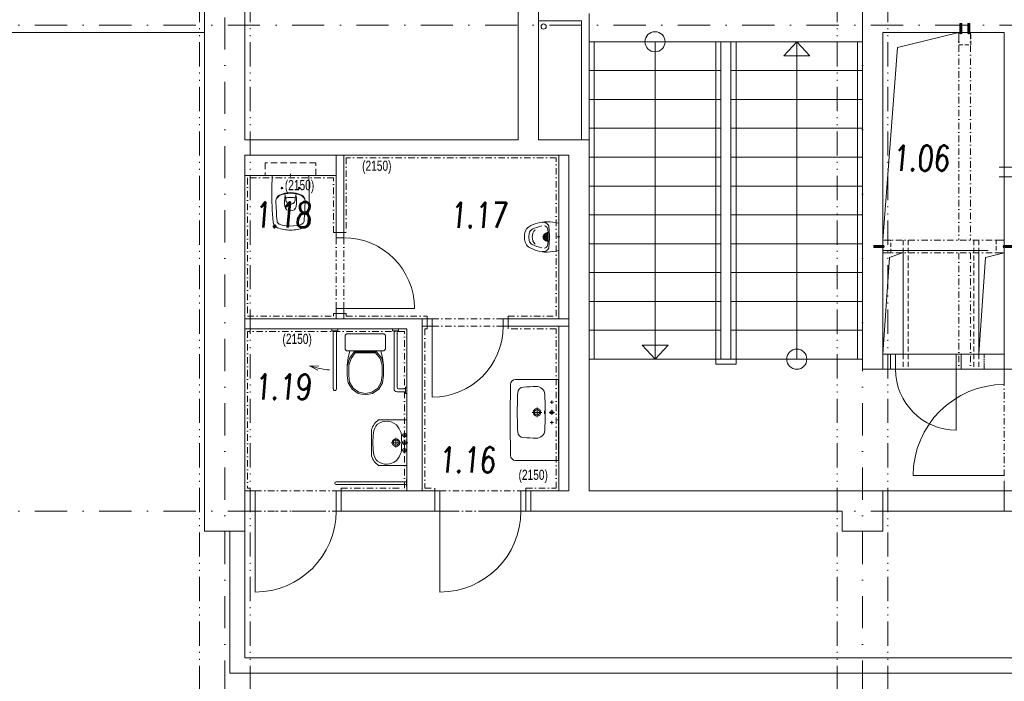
# Model space of a CAD drawing. Header units: millimetres. Extents: x 213386 to 459888, y 74252 to 208052.
# Tile 106 of 256: x 378002 to 387727, y 150851 to 157385. Entities that reach past the tile are written whole.
import ezdxf

# ---------------------------------------------------------------- set-up
doc = ezdxf.new("R2010")
doc.units = ezdxf.units.MM
for name, pattern in [('ACAD_ISO12W100', [22, 12, -3, 0.5, -3, 0.5, -3]), ('ACDINTGL', [3, 2, -1]), ('AM_DIN_F_W050', [6.25, 4.75, -1.5]), ('AM_DIN_G_W050', [13.75, 9.75, -1.5, 1, -1.5]), ('DASHED', [0.75, 0.5, -0.25]), ('ČERCHOVANÁ', [25.4, 12.7, -6.35, 0, -6.35]), ('ČÁRKOVANÁ', [19.05, 12.7, -6.35])]:
    doc.linetypes.add(name, pattern=pattern)
for name, color, linetype, lineweight in [('DVERE', 255, 'Continuous', 0), ('NAD', 255, 'ACAD_ISO12W100', 0), ('NOVA', 255, 'Continuous', 0), ('NOVÁ TENKÁ', 255, 'Continuous', 0), ('NOVÁ TLUSTÁ', 255, 'Continuous', 0), ('OBKLAD', 255, 'ČERCHOVANÁ', 0), ('OSY', 255, 'Continuous', 0), ('POPIS2', 255, 'Continuous', 0), ('TENKA', 255, 'Continuous', 0), ('TEXT_35', 255, 'Continuous', 0), ('TLUSTA', 255, 'Continuous', 0), ('ZARIZOVAKY', 255, 'Continuous', 0), ('ŽB', 255, 'Continuous', 0)]:
    doc.layers.add(name, color=color, linetype=linetype, lineweight=lineweight)
doc.layers.add('PLOCHY K PRONÁJMU', color=255, linetype='Continuous', lineweight=0, plot=False)
doc.styles.add('CS-ROMANS', font='romans.shx', dxfattribs={"width": 0.75, "oblique": 5})
doc.styles.get("Standard").update_dxf_attribs({"font": 'arial.ttf'})

# ---------------------------------------------------------------- blocks, each defined once
blk = doc.blocks.new('OCELOVÁ KOTVA')
for p, q in [((-9.4, 7.1), (-9.4, 0.6)), ((9.4, 0.6), (-9.4, 0.6)), ((-7, 8.6), (-8.7, 7.7)), ((8.7, 0), (-8.7, 0)), ((6.7, 8.7), (-6.7, 8.7)), ((-5, 8.7), (-4, 9)), ((-4, 8), (-5, 8.7)), ((-5, 8.7), (5, 6.9)), ((-5, 5.3), (-4, 5.6)), ((-5, 5.3), (5, 3.5)), ((-4, 4.6), (-5, 5.3)), ((-5, 1.9), (-4, 2.2)), ((-5, 1.9), (5, 0.1)), ((-4, 1.2), (-5, 1.9)), ((-4.7, 7.1), (-4.7, 0.6)), ((-4, 11.4), (-2.8, 12.5)), ((-4, 9), (-4, 11.4)), ((-4, 11.4), (4, 11.4)), ((-4, 9), (4, 7.6)), ((-4, 8), (4, 6.6)), ((-4, 5.6), (-4, 8)), ((-4, 5.6), (4, 4.2)), ((-4, 2.2), (-4, 4.6)), ((-4, 4.6), (4, 3.2)), ((-4, 2.2), (4, 0.8)), ((-4, -1.2), (-4, 1.2)), ((-4, 1.2), (4, -0.2)), ((-2.8, 12.5), (2.9, 12.5)), ((4, 11.4), (2.9, 12.5)), ((4, 7.6), (4, 11.4)), ((5, 6.9), (4, 7.6)), ((4, 6.6), (5, 6.9)), ((4, 4.2), (4, 6.6)), ((5, 3.5), (4, 4.2)), ((4, 3.2), (5, 3.5)), ((4, 0.8), (4, 3.2)), ((5, 0.1), (4, 0.8)), ((4, -0.2), (5, 0.1)), ((4.7, 7.1), (4.7, 0.6)), ((7.1, 8.6), (8.7, 7.6)), ((9.4, 7.1), (9.4, 0.6)), ((-5, -56.9), (-5.5, -71.7)), ((-5.5, -71.7), (-1.5, -71.7)), ((-5, -1.5), (-4, -1.2)), ((-5, -1.5), (5, -3.3)), ((-4, -2.2), (-5, -1.5)), ((-5, -4.9), (-4, -4.6)), ((-5, -4.9), (5, -6.7)), ((-4, -5.6), (-5, -4.9)), ((-5, -8.3), (-4, -8)), ((-4, -9), (-5, -8.3)), ((-5, -8.3), (5, -10.1)), ((-5, -11.7), (-4, -11.4)), ((-4, -12.4), (-5, -11.7)), ((-5, -11.7), (5, -13.5)), ((-5, -15.1), (-4, -14.8)), ((-4, -15.8), (-5, -15.1)), ((-5, -15.1), (5, -16.9)), ((-5, -18.5), (-4, -18.2)), ((-4, -19.2), (-5, -18.5)), ((-5, -18.5), (5, -20.3)), ((-5, -21.9), (-4, -21.6)), ((-4, -22.6), (-5, -21.9)), ((-5, -21.9), (5, -23.7)), ((-5, -25.3), (-4, -25)), ((-4, -26), (-5, -25.3)), ((-5, -25.3), (5, -27.1)), ((-5, -28.4), (5, -28.4)), ((-5, -28.4), (-5, -55.9)), ((-4, -56.9), (-5, -55.9)), ((-5, -55.9), (5, -55.9)), ((-4, -56.9), (-5, -56.9)), ((-4.5, -71.7), (-5, -86.5)), ((-4, -87.5), (-5, -86.5)), ((-5, -86.5), (5, -86.5)), ((-4, -1.2), (4, -2.6)), ((-4, -4.6), (-4, -2.2)), ((-4, -2.2), (4, -3.6)), ((-4, -4.6), (4, -6)), ((-4, -8), (-4, -5.6)), ((-4, -5.6), (4, -7)), ((-4, -8), (4, -9.4)), ((-4, -9), (4, -10.4)), ((-4, -11.4), (-4, -9)), ((-4, -11.4), (4, -12.8)), ((-4, -12.4), (4, -13.8)), ((-4, -14.8), (-4, -12.4)), ((-4, -14.8), (4, -16.2)), ((-4, -15.8), (4, -17.2)), ((-4, -18.2), (-4, -15.8)), ((-4, -18.2), (4, -19.6)), ((-4, -19.2), (4, -20.6)), ((-4, -21.6), (-4, -19.2)), ((-4, -21.6), (4, -23)), ((-4, -22.6), (4, -24)), ((-4, -25), (-4, -22.6)), ((-4, -25), (4, -26.4)), ((-4, -26), (4, -27.4)), ((-4, -28.4), (-4, -26)), ((-4, -56.9), (4, -56.9)), ((-4, -87.5), (4, -87.5)), ((-0.5, -70.7), (-1.5, -71.7)), ((-0.5, -70.7), (-0.5, -56.9)), ((0.5, -70.7), (0.5, -56.9)), ((0.5, -70.7), (1.5, -71.7)), ((1.5, -71.7), (5.5, -71.7)), ((4, -2.6), (4, -0.2)), ((5, -3.3), (4, -2.6)), ((4, -3.6), (5, -3.3)), ((4, -6), (4, -3.6)), ((5, -6.7), (4, -6)), ((4, -7), (5, -6.7)), ((4, -9.4), (4, -7)), ((5, -10.1), (4, -9.4)), ((4, -10.4), (5, -10.1)), ((4, -12.8), (4, -10.4)), ((5, -13.5), (4, -12.8)), ((4, -13.8), (5, -13.5)), ((4, -16.2), (4, -13.8)), ((5, -16.9), (4, -16.2)), ((4, -17.2), (5, -16.9)), ((4, -19.6), (4, -17.2)), ((5, -20.3), (4, -19.6)), ((4, -20.6), (5, -20.3)), ((4, -23), (4, -20.6)), ((5, -23.7), (4, -23)), ((4, -24), (5, -23.7)), ((4, -26.4), (4, -24)), ((5, -27.1), (4, -26.4)), ((4, -27.4), (5, -27.1)), ((4, -28.4), (4, -27.4)), ((4, -56.9), (5, -55.9)), ((4, -56.9), (5, -56.9)), ((4, -87.5), (5, -86.5)), ((4.5, -71.7), (5, -86.5)), ((5, -28.4), (5, -55.9)), ((5, -56.9), (5.5, -71.7))]:
    blk.add_line(p, q)
for centre, major_axis, start_param, end_param in [((-7, 4.9), (2.29, 2.29), 6.262021, 7.875146), ((-8.7, 0.6), (0.441, 0.441), 2.356194, 3.926991), ((-6.7, 8.1), (-0.441, 0.441), -0.785398, -0.248335), ((0, -3.3), (8.08, 8.08), 0.363291, 1.207505), ((7, 4.9), (-2.29, 2.29), 4.691224, 6.30435), ((6.7, 8.1), (0.441, 0.441), 0.237575, 0.785398), ((6.8, 8.1), (-0.441, 0.441), -1.030377, -0.785398), ((8.7, 0.6), (0.441, 0.441), 3.926991, 5.497787)]:
    blk.add_ellipse(centre, major_axis=major_axis, ratio=1, start_param=start_param, end_param=end_param)
blk = doc.blocks.new('CHEMICKÁ KOTVA ŠROUB')
h = blk.add_hatch()
h.set_pattern_fill('AR-CONC', color=9, style=0)
h.set_pattern_definition([(50, (98541.3084, -65870.697), (7.17260183, -0.62752135), [0.75, -8.25]), (355, (98541.3084, -65870.697), (-1.38751334, 7.52192134), [0.6, -6.6]), (100.4514, (98541.906, -65870.7494), (5.7850938, 6.89439542), [0.6374019, -7.0114211]), (46.1842, (98541.308, -65868.697), (10.6724105, -1.65519014), [1.125, -12.375]), (96.6356, (98542.198, -65868.835), (9.3466271, 9.7411787), [0.9561029, -10.51713]), (351.1842, (98541.308, -65868.697), (9.3466195, 9.741186), [0.9, -9.9]), (21, (98542.3084, -65869.197), (5.96907052, -4.0261889), [0.75, -8.25]), (326, (98542.3084, -65869.197), (2.4331533, 7.25150045), [0.6, -6.6]), (71.4514, (98542.806, -65869.5326), (8.4022263, 3.22530497), [0.6374019, -7.0114211]), (37.5, (98541.3084, -65870.697), (0.121598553, 3.32893854), [0, -6.52, 0, -6.7, 0, -6.625]), (7.5, (98541.3084, -65870.697), (2.63069537, 3.94411712), [0, -3.82, 0, -6.37, 0, -2.525]), (327.5, (98539.0784, -65870.697), (5.33822436, -0.22554872), [0, -2.5, 0, -7.8, 0, -10.35]), (317.5, (98538.0784, -65870.697), (5.8318617, 1.00104982), [0, -3.25, 0, -5.18, 0, -7.35])])
h.paths.add_polyline_path([(-9, -10), (9, -10), (9, -99.4), (-9, -99.4)])
at = {"color": 9}
blk.add_lwpolyline([(-9, -10), (9, -10), (9, -99.4), (-9, -99.4)], close=True, dxfattribs=at)
at = {"layer": 'TENKA', "color": 0}
blk.add_blockref('OCELOVÁ KOTVA', (0, -10), dxfattribs=at)
blk = doc.blocks.new('255109d')
for p, q in [((-226, 139.9), (-226.6, 136.4)), ((-240.1, 45.8), (-218.7, 45.8)), ((-240.1, -45.6), (-218.8, -45.6)), ((-226, -139.9), (-226.6, -136.4))]:
    blk.add_line(p, q)
at = {"color": 4, "linetype": 'AM_DIN_G_W050', "ltscale": 2}
for p, q in [((-115.5, 85), (-134.5, 85)), ((-125, 94.5), (-125, 75.5)), ((-115.5, -85), (-134.5, -85)), ((-125, -94.5), (-125, -75.5)), ((14.7, 0), (-14.6, 0))]:
    blk.add_line(p, q, dxfattribs=at)
blk.add_lwpolyline([(0, 175.3, 0.396878), (-4.7, 180.3, 0.013004), (-147.1, 185, 0.025385), (-460.6, 171.9, 0.282342), (-516.9, 129.6, 0.101012), (-540, 0, 0.101012), (-516.9, -129.6, 0.282342), (-460.6, -171.9, 0.025385), (-147.1, -185, 0.013016), (-4.6, -180.3, 0.3898), (0, -175.3)], format="xyb", close=True)
for centre in [(-125, 85), (-125, -85)]:
    blk.add_circle(centre, 7.5)
for centre, radius, start, end in [((-210.5, 8.2), 289.7, 159.2403, 181.67765), ((-448.6, 98.5), 35, 94.53552, 159.23062), ((-102, -4356.5), 4503.4, 91.89075, 94.44906), ((-249, 84.5), 60, 25.39601, 91.50441), ((-223.7, 135.9), 3, 169.75994, 243.73999), ((-249, 84.5), 54.3, 25.39601, 63.73999), ((-427, 0), 251.3, 0, 25.39601), ((-427, 0), 257, 0, 25.39601), ((-210.5, -8.2), 289.7, 178.32235, 200.7597), ((-294.3, 0.2), 56.9, 102.11514, 180.20709), ((-294.3, -0.2), 56.9, 179.79291, 257.88486), ((-259.6, -216.4), 276.2, 76.7662, 99.71371), ((-240.1, 0.2), 45.6, 90, 180.20709), ((-240.1, -0.1), 45.6, 179.79291, 270), ((-210.2, 40.6), 10, 96.42531, 187.6248), ((-513.5, 0), 296.1, 0, 7.6248), ((-251.7, 409.2), 360.9, 276.42531, 279.56014), ((-193.4, 63.2), 10, 279.56014, 355.29393), ((-259.6, 216.4), 276.2, 260.28629, 283.19473), ((-210.2, -40.6), 10, 172.3752, 263.57469), ((-513.5, 0), 296.1, 352.3752, 0), ((-251.7, -409.2), 360.9, 80.43986, 83.57469), ((-427, 0), 251.3, 334.60399, 0), ((-427, 0), 257, 334.60399, 0), ((-193.4, -63.2), 10, 4.70607, 80.43986), ((-448.6, -98.5), 35, 200.76938, 265.46448), ((-102, 4356.5), 4503.4, 265.55094, 268.10925), ((-249, -84.5), 60, 268.49559, 334.60399), ((-223.7, -135.9), 3, 116.26001, 190.24006), ((-249, -84.5), 54.3, 296.26001, 334.60399)]:
    blk.add_arc(centre, radius, start, end)
blk = doc.blocks.new('280631d')
at = {"color": 4, "linetype": 'AM_DIN_G_W050', "ltscale": 2}
blk.add_line((-0.2, -15.5), (-0.2, 8.4), dxfattribs=at)
at = {"linetype": 'AM_DIN_G_W050', "ltscale": 2}
for p, q in [((-46.3, -114.9), (45.9, -114.9)), ((-0.2, -105.4), (-0.2, -161))]:
    blk.add_line(p, q, dxfattribs=at)
blk.add_lwpolyline([(134.8, 0.1), (-135.2, 0.1, 0.036949), (-150.2, -116.1, 0.138094), (-100, -297, 0.193504), (-52.2, -332.8, 0.062656), (-0.2, -339.9, 0.062656), (51.8, -332.8, 0.193504), (99.6, -297, 0.138094), (149.8, -116.1, 0.036949)], format="xyb", close=True)
for centre, radius, start, end in [((3.1, -1238.1), 1144.7, 90.16247, 95.02645), ((-3.4, -1238.1), 1144.7, 84.97355, 89.83753), ((-91.1, -152.7), 53.8, 148.48683, 188.64011), ((-94.5, -144.9), 47.1, 93.37082, 154.48244), ((-71.6, -149.8), 40.2, 106.70156, 169.72504), ((413.7, -38.3), 538.2, 193.99399, 204.56321), ((-50.7, -225.3), 118.5, 89.54541, 105.88575), ((-0.3, -996.1), 890.8, 89.99178, 93.18195), ((-0.2, -114.9), 40, 167.42797, 12.57203), ((-0.2, -114.9), 33, 164.1814, 15.8186), ((-0.2, -114.9), 32, 163.60493, 16.39507), ((-0.1, -996.1), 890.8, 86.81805, 90.00822), ((50.3, -225.3), 118.5, 74.11425, 90.45459), ((-414.1, -38.3), 538.2, 335.43679, 346.00601), ((71.2, -149.8), 40.2, 10.27496, 73.29844), ((94.1, -144.9), 47.1, 25.51756, 86.62918), ((90.8, -152.7), 53.8, 351.35989, 31.51317), ((-30.3, -241.2), 50, 204.56321, 250.46064), ((-1.8, -165.2), 97.6, 225, 270.9552), ((-1.7, -160.8), 135.4, 250.46064, 270.64918), ((1.4, -165.2), 97.6, 269.0448, 315), ((1.4, -160.8), 135.4, 269.35082, 289.53936), ((29.9, -241.2), 50, 289.53936, 335.43679)]:
    blk.add_arc(centre, radius, start, end)
at = {"linetype": 'ACDINTGL', "lineweight": 0, "ltscale": 5}
for radius, start, end in [(22.6, 155.66533, 24.33467), (14.7, 139.91088, 40.08912)]:
    blk.add_arc((-0.2, -114.9), radius, start, end, dxfattribs=at)
blk = doc.blocks.new('232580d')
at = {"color": 4, "linetype": 'AM_DIN_G_W050', "ltscale": 2}
for p, q in [((0, 4.3), (0, -16.5)), ((-190.8, -70), (-159.2, -70)), ((-175, -54.2), (-175, -85.8)), ((-101.3, -70), (-48.6, -70)), ((-75, -43.7), (-75, -96.3)), ((40.8, -70), (9.2, -70)), ((25, -54.2), (25, -85.8)), ((-75, -167.3), (-75, -262.7)), ((-122.7, -215), (-27.3, -215))]:
    blk.add_line(p, q, dxfattribs=at)
blk.add_line((400, -3.2), (-400, -3.2))
blk.add_lwpolyline([(400, -3.2), (396, 0), (-396, 0), (-400, -3.2), (-400, -426.9, 0.409065), (-350.9, -476.9, 0.008803), (351.1, -476.9, 0.407938), (400, -426.9)], format="xyb", close=True)
for centre, radius in [((-75, -70), 17.5), ((-75, -215), 37.5), ((-75, -215), 26)]:
    blk.add_circle(centre, radius)
for centre, radius, start, end in [((-250, -218.9), 80, 91.29763, 182.0452), ((-82.1, -3801.4), 3666.4, 89.88838, 92.65318), ((-67.9, -3801.4), 3666.4, 87.34682, 90.11162), ((100.1, -218.9), 80, 357.9548, 88.70237), ((30178.6, 980.5), 30532.3, 182.25679, 182.49601), ((-30328.6, 980.5), 30532.3, 357.50399, 357.74321), ((-264.8, -345.9), 60, 183.11201, 267.06577), ((114.8, -345.9), 60, 272.93423, 356.88799), ((-92.5, 3211.6), 3621.6, 267.22453, 270.27422), ((-57.5, 3211.6), 3621.6, 269.72578, 272.77547)]:
    blk.add_arc(centre, radius, start, end)
blk.add_ellipse((-75, -141.1), major_axis=(-15, 0), ratio=0.099268)
blk = doc.blocks.new('ZÁCHOD INVALIDNÍ 1')
for p, q in [((-742.2, 0), (-742.2, -19.1)), ((-682.2, 0), (-682.2, -19.1)), ((-142.2, 0), (-142.2, -19.1)), ((-82.2, 0), (-82.2, -19.1)), ((-682.2, -19.1), (-742.2, -19.1)), ((-727.2, -19.1), (-727.2, -592.9)), ((-697.2, -19.1), (-697.2, -592.9)), ((-610.9, -64.3), (-595.9, -49.3)), ((-610.9, -201.3), (-610.9, -64.3)), ((-595.9, -49.3), (-228.4, -49.3)), ((-228.4, -49.3), (-213.4, -64.3)), ((-213.4, -64.3), (-213.4, -201.3)), ((-82.2, -19.1), (-142.2, -19.1)), ((-127.2, -19.1), (-127.2, -592.9)), ((-97.2, -19.1), (-97.2, -577.9)), ((-595.9, -216.3), (-610.9, -201.3)), ((-228.4, -216.3), (-595.9, -216.3)), ((-579.6, -287.7), (-589, -359.7)), ((-587.8, -359.7), (-564.9, -287.7)), ((-563.7, -216.3), (-579.6, -287.7)), ((-564.9, -287.7), (-521.6, -225.9)), ((-551.4, -294.5), (-511.8, -237.3)), ((-521.6, -225.9), (-301.4, -225.9)), ((-511.8, -237.3), (-311.2, -237.3)), ((-311.2, -237.3), (-264.3, -294.5)), ((-301.4, -225.9), (-250.8, -287.7)), ((-241, -287.7), (-256.9, -216.3)), ((-250.8, -287.7), (-231.5, -359.7)), ((-231.5, -359.7), (-241, -287.7)), ((-213.4, -201.3), (-228.4, -216.3)), ((-962.1, -364.1), (-880, -408.6)), ((-962.1, -364.1), (-869, -370.5)), ((-589, -359.7), (-590.3, -462.4)), ((-575.3, -462.2), (-574.1, -360.6)), ((-574.1, -360.6), (-551.4, -294.5)), ((-264.3, -294.5), (-246.5, -360.6)), ((-246.5, -360.6), (-245.3, -462.2)), ((-230.3, -462.4), (-231.5, -359.7)), ((-590.3, -462.4), (-579.6, -534.4)), ((-566.1, -527.6), (-575.3, -462.2)), ((-245.3, -462.2), (-254.5, -527.6)), ((-241, -534.4), (-230.3, -462.4)), ((-579.6, -534.4), (-541.3, -596.3)), ((-531.4, -584.8), (-566.1, -527.6)), ((-254.5, -527.6), (-289.2, -584.8)), ((-279.3, -596.3), (-241, -534.4)), ((0, -577.9), (-15, -577.9)), ((-15, -577.9), (-15, -637.9)), ((-541.3, -596.3), (-481.6, -638)), ((-475, -624.5), (-531.4, -584.8)), ((-481.6, -638), (-410.3, -652.7)), ((-410.3, -637.7), (-475, -624.5)), ((-345.6, -624.5), (-410.3, -637.7)), ((-410.3, -652.7), (-339, -638)), ((-289.2, -584.8), (-345.6, -624.5)), ((-339, -638), (-279.3, -596.3)), ((-15, -622.9), (-97.2, -622.9)), ((-15, -592.9), (-82.2, -592.9)), ((0, -637.9), (-15, -637.9))]:
    blk.add_line(p, q)
for centre, radius, start, end in [((-712.2, 330.9), 738.6, 250.22165, 265.84582), ((-82.2, -577.9), 15, 180, 270), ((-712.2, -595), 15.1, 171.95708, 8.04292), ((-97.2, -592.9), 30, 180, 270)]:
    blk.add_arc(centre, radius, start, end)
blk = doc.blocks.new('UMÝVATKO')
at = {"layer": 'ZARIZOVAKY', "ltscale": 10}
for p, q in [((255912.6, 129056.9), (255462.6, 129056.9)), ((255462.6, 129056.9), (255462.6, 128776.4)), ((255912.6, 128776.4), (255912.6, 129056.9)), ((255557, 128706.9), (255818.1, 128706.9))]:
    blk.add_line(p, q, dxfattribs=at)
at = {"layer": 'ZARIZOVAKY', "color": 4, "linetype": 'AM_DIN_G_W050', "ltscale": 2}
for p, q in [((255612.6, 129058.1), (255612.6, 129005.4)), ((255687.6, 129030.7), (255687.6, 129066.7)), ((255687.6, 129058.1), (255687.6, 129005.4)), ((255762.6, 129058.1), (255762.6, 129005.4)), ((255586.2, 129031.7), (255638.9, 129031.7)), ((255661.2, 129031.7), (255713.9, 129031.7)), ((255687.6, 128994.7), (255687.6, 128899.5)), ((255736.2, 129031.7), (255788.9, 129031.7)), ((255640, 128947.1), (255735.2, 128947.1))]:
    blk.add_line(p, q, dxfattribs=at)
at = {"layer": 'ZARIZOVAKY', "color": 6, "linetype": 'AM_DIN_F_W050', "ltscale": 4}
for centre in [(255612.6, 129031.7), (255687.6, 129031.7), (255762.6, 129031.7)]:
    blk.add_circle(centre, 17.5, dxfattribs=at)
at = {"layer": 'ZARIZOVAKY'}
for radius in [37.5, 26]:
    blk.add_circle((255687.6, 128947.1), radius, dxfattribs=at)
for centre, radius, start, end in [((255767.4, 128602.9), 433.9, 114.00325, 126.26191), ((255687.6, 128143.1), 861.6, 83.55888, 96.44112), ((255607.7, 128602.9), 433.9, 53.73809, 65.99675), ((255631.4, 128854.9), 155.4, 140.91236, 215.09623), ((255743.8, 128854.9), 155.4, 324.90377, 39.08764), ((255606.6, 128873), 173.4, 213.86762, 253.39441), ((255606.6, 128873), 148.4, 226.41689, 264.11256), ((255768.6, 128873), 148.4, 275.88744, 313.58311), ((255768.6, 128873), 173.4, 286.60559, 326.13238), ((255688, 129581.6), 861.6, 263.55888, 276.44112)]:
    blk.add_arc(centre, radius, start, end, dxfattribs=at)
blk = doc.blocks.new('IMOBILNÍ 2')
at = {"layer": 'ZARIZOVAKY'}
for p, q in [((-699.9, -1512), (-2.9, -1512)), ((-699.9, -1538), (-2.9, -1538)), ((-2.9, -1492), (-2.9, -1512)), ((0.1, -1492), (-2.9, -1492)), ((-2.9, -1558), (-2.9, -1512)), ((0.1, -1512), (0.1, -1492)), ((0.1, -1512), (0.1, -1538)), ((0.1, -1538), (0.1, -1558)), ((0.1, -1558), (-2.9, -1558))]:
    blk.add_line(p, q, dxfattribs=at)
blk.add_arc((-699.9, -1525), 13, 90, 270, dxfattribs=at)
at = {"layer": 'PLOCHY K PRONÁJMU', "rotation": 270}
blk.add_blockref('UMÝVATKO', (-129056.7, 254562.6), dxfattribs=at)
at = {"layer": 'ZARIZOVAKY'}
blk.add_blockref('ZÁCHOD INVALIDNÍ 1', (0, 0), dxfattribs=at)
blk = doc.blocks.new('ev výtah')
at = {"layer": 'NOVÁ TENKÁ'}
for p, q in [((29915.4, 10892.4), (29915.4, 13392.4)), ((30010.4, 10892.4), (30010.4, 13392.4)), ((30060.4, 13392.4), (30060.4, 13392.4))]:
    blk.add_line(p, q, dxfattribs=at)

msp = doc.modelspace()

# ---------------------------------------------------------------- linework, layer by layer
at = {"layer": 'DVERE'}
for p, q in [((381201.638, 154532.156), (381901.638, 154532.156)), ((382076.64, 154357.154), (382076.64, 153657.154)), ((387251.641, 153932.153), (387251.641, 153332.153)), ((380326.638, 152532.154), (380326.638, 151732.154)), ((382151.638, 152532.154), (382151.638, 151732.154))]:
    msp.add_line(p, q, dxfattribs=at)
for points in [[(386651.638, 154082.153), (386651.638, 153932.153)], [(387251.641, 154082.153), (387251.641, 153932.153)], [(387251.641, 153932.153), (386651.638, 153932.153)]]:
    msp.add_lwpolyline(points, close=True, dxfattribs=at)
for centre, radius, start, end in [((381201.638, 154532.156), 700, 0, 90), ((382076.64, 154357.154), 700, 270, 0), ((387251.641, 153932.153), 600, 180, 270), ((380326.638, 152532.154), 800, 270, 0), ((382151.638, 152532.154), 800, 270, 0)]:
    msp.add_arc(centre, radius, start, end, dxfattribs=at)
at = {"layer": 'NAD', "ltscale": 20}
for points in [[(379776.638, 147682.154), (379776.638, 167232.154)], [(380276.638, 147682.154), (380276.638, 167232.154)], [(386076.638, 147682.154), (386076.638, 167232.154)], [(386576.638, 147682.154), (386576.638, 167232.154)]]:
    msp.add_lwpolyline(points, dxfattribs=at)
at = {"layer": 'NOVA'}
for p, q in [((381126.638, 156047.154), (381126.638, 155232.156)), ((381201.638, 156047.154), (381201.638, 155232.156)), ((383326.638, 156047.154), (383326.638, 154432.154)), ((381126.638, 155847.154), (380226.638, 155847.154)), ((386726.635, 155107.155), (387476.64, 155107.155)), ((381126.638, 154532.156), (381126.638, 154432.154)), ((381126.638, 154532.156), (381126.638, 154432.154)), ((381201.638, 154532.156), (381201.638, 154432.154)), ((381201.638, 154532.156), (381201.638, 154432.154)), ((381976.638, 154432.154), (380226.638, 154432.154)), ((381976.638, 154432.154), (381976.638, 152732.154)), ((382076.64, 154432.154), (381976.638, 154432.154)), ((382076.64, 154357.154), (381976.638, 154357.154)), ((383426.638, 154432.154), (382776.64, 154432.154)), ((383426.638, 154357.154), (382776.64, 154357.154)), ((383326.638, 154357.154), (383326.638, 152732.154)), ((381826.638, 154332.154), (380226.638, 154332.154)), ((381826.638, 154332.154), (381826.638, 152732.154)), ((380326.638, 152732.154), (380326.638, 152532.154)), ((381126.638, 152732.154), (381126.638, 152532.154)), ((382151.638, 152732.154), (382151.638, 152532.154)), ((382951.638, 152732.154), (382951.638, 152532.154)), ((386526.638, 152532.154), (387726.638, 152532.154))]:
    msp.add_line(p, q, dxfattribs=at)
for points in [[(381201.638, 155282.156), (381126.638, 155282.156)], [(381201.638, 155232.156), (381126.638, 155232.156)], [(381201.638, 154532.156), (381126.638, 154532.156)], [(381201.638, 154482.156), (381126.638, 154482.156)], [(382026.637, 154357.154), (382026.637, 154432.154)], [(382076.64, 154357.154), (382076.64, 154432.154)], [(382776.64, 154357.154), (382776.64, 154432.154)], [(382826.64, 154357.154), (382826.64, 154432.154)], [(380326.638, 152732.154), (380226.638, 152732.154)], [(380326.638, 152732.154), (380226.638, 152732.154)], [(381126.638, 152732.154), (381176.638, 152732.154)], [(381126.638, 152732.154), (381176.638, 152732.154)], [(382151.638, 152732.154), (382101.638, 152732.154)], [(382951.638, 152732.154), (383051.638, 152732.154)], [(386526.638, 152732.154), (387726.638, 152732.154)], [(380226.638, 152532.154), (380326.638, 152532.154)], [(381176.638, 152532.154), (381126.638, 152532.154)], [(382151.638, 152532.154), (382101.638, 152532.154)], [(383051.638, 152532.154), (382951.638, 152532.154)]]:
    msp.add_lwpolyline(points, close=True, dxfattribs=at)
at = {"layer": 'NOVÁ TENKÁ', "linetype": 'ČERCHOVANÁ', "ltscale": 5}
for p, q in [((381126.638, 154532.156), (381126.638, 155232.156)), ((381201.638, 154532.156), (381201.638, 155232.156)), ((382076.64, 154432.154), (382776.64, 154432.154)), ((382076.64, 154357.154), (382776.64, 154357.154)), ((387726.638, 153832.133), (387726.639, 152832.133)), ((380326.638, 152732.154), (381126.638, 152732.154)), ((382151.638, 152732.154), (382951.638, 152732.154)), ((380326.638, 152532.154), (381126.638, 152532.154)), ((382151.638, 152532.154), (382951.638, 152532.154))]:
    msp.add_line(p, q, dxfattribs=at)
at = {"layer": 'NOVÁ TENKÁ', "ltscale": 5}
msp.add_line((387726.639, 152882.133), (386826.639, 152882.133), dxfattribs=at)
for points in [[(386726.635, 155107.155), (387476.64, 155107.155), (387476.64, 154082.154), (386726.635, 154082.154)], [(386526.638, 154082.154), (387726.638, 154082.154)], [(386526.638, 153932.154), (386601.638, 153932.154), (386601.638, 154082.153), (386526.638, 154082.153)], [(386601.638, 154082.153), (386601.638, 153932.153)], [(387301.641, 153932.153), (387726.638, 153932.153), (387726.638, 154082.154), (387301.641, 154082.154)], [(386526.638, 153932.154), (387726.638, 153932.154)]]:
    msp.add_lwpolyline(points, close=True, dxfattribs=at)
msp.add_arc((387726.639, 152882.133), 900, 90.0000239, 180, dxfattribs=at)
at = {"layer": 'NOVÁ TLUSTÁ', "ltscale": 5}
for p, q in [((373976.638, 157257.154), (379826.638, 157257.154)), ((380076.638, 152332.154), (380076.638, 150932.154)), ((380226.638, 152332.154), (380226.638, 151082.154)), ((380226.638, 151082.154), (390676.638, 151082.154)), ((380076.638, 150932.154), (390676.638, 150932.154))]:
    msp.add_line(p, q, dxfattribs=at)
for points in [[(387726.638, 153832.133), (387726.638, 153932.133)], [(387726.638, 152732.133), (387726.638, 152832.133)]]:
    msp.add_lwpolyline(points, close=True, dxfattribs=at)
at = {"layer": 'OBKLAD', "ltscale": 5}
for p, q in [((383301.638, 156022.154), (381226.638, 156022.154)), ((381226.638, 156022.154), (381226.638, 155282.156)), ((383301.638, 154457.154), (383301.638, 156022.154)), ((381101.638, 155822.154), (380251.638, 155822.154)), ((380251.638, 155822.154), (380251.638, 154457.154)), ((381101.638, 155282.156), (381101.638, 155822.154)), ((381126.638, 155282.156), (381101.638, 155282.156)), ((381201.638, 155282.156), (381226.638, 155282.156)), ((380251.638, 154457.154), (381101.638, 154457.154)), ((381126.638, 154482.156), (381101.638, 154482.156)), ((381101.638, 154457.154), (381101.638, 154482.156)), ((381201.638, 154482.155), (381226.638, 154482.155)), ((381226.638, 154482.155), (381226.638, 154457.154)), ((381226.638, 154457.154), (382026.639, 154457.154)), ((382026.639, 154432.154), (382026.639, 154457.154)), ((382826.64, 154432.154), (382826.64, 154457.154)), ((382826.64, 154457.154), (383301.638, 154457.154)), ((382026.639, 154357.154), (382026.639, 154332.154)), ((382826.64, 154357.154), (382826.64, 154332.154)), ((381801.638, 154307.154), (380251.638, 154307.154)), ((380251.638, 154307.154), (380251.638, 152757.154)), ((381801.638, 152757.154), (381801.638, 154307.154)), ((382026.639, 154332.154), (382001.638, 154332.154)), ((382001.638, 154332.154), (382001.638, 152757.154)), ((383301.638, 154332.154), (382826.64, 154332.154)), ((383301.638, 152757.154), (383301.638, 154332.154)), ((380251.638, 152757.154), (380276.638, 152757.154)), ((380276.638, 152732.154), (380276.638, 152757.154)), ((381176.638, 152732.154), (381176.638, 152757.154)), ((381176.638, 152757.154), (381801.638, 152757.154)), ((382001.638, 152757.154), (382101.638, 152757.154)), ((382101.638, 152732.154), (382101.638, 152757.154)), ((383001.638, 152732.154), (383001.638, 152757.154)), ((383001.638, 152757.154), (383301.638, 152757.154))]:
    msp.add_line(p, q, dxfattribs=at)
at = {"layer": 'OSY', "linetype": 'ČERCHOVANÁ', "ltscale": 25}
for p, q in [((380026.638, 170109.563), (380026.638, 145530.044)), ((386326.638, 170109.563), (386326.638, 145530.044)), ((400063.194, 157332.154), (372424.222, 157332.154)), ((400063.194, 152532.154), (372424.222, 152532.154))]:
    msp.add_line(p, q, dxfattribs=at)
at = {"layer": 'TENKA'}
for p, q in [((386672.737, 157111.264), (387276.631, 157257.154)), ((386672.737, 157111.264), (387276.631, 157257.154)), ((383626.638, 157167.154), (384926.638, 157167.154)), ((383626.638, 157167.154), (385026.638, 157167.154)), ((383676.638, 157167.154), (383676.638, 154032.154)), ((384276.638, 157167.154), (384276.638, 154032.154)), ((384926.638, 157167.154), (384926.638, 154032.154)), ((385026.638, 157167.154), (385026.638, 156240.15)), ((385026.638, 157167.154), (385026.638, 154032.154)), ((385026.638, 157167.154), (386326.638, 157167.154)), ((385026.638, 157167.154), (386326.638, 157167.154)), ((385676.638, 154032.154), (385676.638, 157167.154)), ((385676.638, 156383.531), (385676.638, 157167.154)), ((386276.638, 154032.154), (386276.638, 157167.154)), ((386526.638, 155207.154), (386672.737, 157111.264)), ((386526.638, 155207.153), (386672.737, 157111.264)), ((383626.638, 156882.154), (384926.638, 156882.154)), ((385026.638, 156882.154), (386326.638, 156882.154)), ((383626.638, 156597.154), (384926.638, 156597.154)), ((385026.638, 156597.154), (386326.638, 156597.154)), ((383626.638, 156312.154), (384926.638, 156312.154)), ((385026.638, 156312.154), (385676.638, 156312.154)), ((385492.332, 156312.154), (386326.638, 156312.154)), ((383626.638, 156027.154), (384926.638, 156027.154)), ((385026.638, 156027.154), (386326.638, 156027.154)), ((383626.638, 155742.154), (384926.638, 155742.154)), ((385026.638, 155742.154), (386326.638, 155742.154)), ((383626.638, 155457.154), (384926.638, 155457.154)), ((385026.638, 155457.154), (386326.638, 155457.154)), ((383626.638, 155172.154), (384926.638, 155172.154)), ((385026.638, 155172.154), (386326.638, 155172.154)), ((386526.638, 155107.155), (387567.965, 155107.155)), ((386526.638, 154082.154), (386591.127, 155034.826)), ((386591.127, 155034.826), (386726.635, 155084.917)), ((387476.638, 155107.155), (387476.64, 154082.154)), ((387476.64, 154082.156), (387541.129, 155034.828)), ((387541.129, 155034.828), (387726.638, 155082.154)), ((383626.638, 154887.154), (384926.638, 154887.154)), ((385026.638, 154887.154), (386326.638, 154887.154)), ((383626.638, 154602.154), (384926.638, 154602.154)), ((385026.638, 154602.154), (386326.638, 154602.154)), ((383626.638, 154317.154), (384926.638, 154317.154)), ((385026.638, 154317.154), (386326.638, 154317.154)), ((383626.638, 154032.154), (386326.638, 154032.154)), ((380276.638, 152732.154), (380276.638, 152532.154)), ((383001.638, 152732.154), (383001.638, 152532.154))]:
    msp.add_line(p, q, dxfattribs=at)
at = {"layer": 'TENKA', "linetype": 'ČERCHOVANÁ', "ltscale": 5}
for p, q in [((387276.638, 157257.155), (387276.638, 155207.155)), ((387391.638, 157257.155), (387391.638, 155207.155)), ((386526.638, 155207.155), (387726.638, 155207.155)), ((386526.638, 155082.155), (387726.638, 155082.155)), ((387276.638, 155082.155), (387276.638, 153932.155)), ((387391.638, 155082.155), (387391.638, 153932.155))]:
    msp.add_line(p, q, dxfattribs=at)
at = {"layer": 'TENKA', "linetype": 'DASHED', "ltscale": 100}
for p, q in [((386726.635, 155207.154), (386726.635, 153932.154)), ((386776.635, 155207.154), (386776.635, 153932.154)), ((387426.64, 155207.154), (387426.64, 153932.154)), ((387476.64, 155207.154), (387476.64, 153932.154))]:
    msp.add_line(p, q, dxfattribs=at)
at = {"layer": 'TENKA', "linetype": 'ACAD_ISO12W100', "ltscale": 5}
msp.add_line((387526.638, 153932.155), (387526.638, 154082.154), dxfattribs=at)
at = {"layer": 'TENKA', "linetype": 'ACDINTGL', "ltscale": 20}
for points in [[(387276.631, 157137.154), (387397.131, 157137.154), (387397.131, 157257.154), (387276.631, 157257.154)], [(387276.638, 157137.155), (387397.138, 157137.155), (387397.138, 157257.155), (387276.638, 157257.155)], [(386606.631, 155082.153), (386606.631, 155207.153), (386526.631, 155207.153), (386526.631, 155082.153)], [(386606.638, 155082.155), (386606.638, 155207.155), (386526.638, 155207.155), (386526.638, 155082.155)], [(387726.631, 155082.153), (387726.631, 155207.153), (387646.631, 155207.153), (387646.631, 155082.153)], [(387726.638, 155082.156), (387726.638, 155207.156), (387646.638, 155207.156), (387646.638, 155082.156)]]:
    msp.add_lwpolyline(points, close=True, dxfattribs=at)
at = {"layer": 'TENKA'}
for points in [[(384876.638, 157167.154), (384876.638, 153982.154), (385076.638, 153982.154), (385076.638, 157167.154)], [(385550.219, 157027.154), (385676.638, 157167.154), (385805.227, 157027.154)], [(384150.219, 154172.154), (384276.638, 154032.154), (384405.227, 154172.154)]]:
    msp.add_lwpolyline(points, close=True, dxfattribs=at)
for centre in [(384276.638, 157167.154), (385676.638, 154032.154)]:
    msp.add_circle(centre, 99.364, dxfattribs=at)
at = {"layer": 'TLUSTA'}
for p, q in [((383126.638, 157372.154), (383551.638, 157372.154)), ((383551.638, 157372.154), (383551.638, 156197.154)), ((383626.638, 157447.154), (383626.638, 156197.154)), ((379826.638, 152332.154), (380226.638, 152332.154))]:
    msp.add_line(p, q, dxfattribs=at)
at = {"layer": 'TLUSTA', "ltscale": 5}
msp.add_lwpolyline([(387301.641, 154082.153), (387301.641, 153932.153)], close=True, dxfattribs=at)
at = {"layer": 'TLUSTA'}
msp.add_circle((383176.638, 157317.134), 26, dxfattribs=at)
at = {"layer": 'ZARIZOVAKY', "linetype": 'ČÁRKOVANÁ', "ltscale": 5}
msp.add_lwpolyline([(380926.638, 155847.154), (380926.638, 155972.154), (380426.638, 155972.154), (380426.638, 155847.154)], close=True, dxfattribs=at)
at = {"layer": 'ŽB'}
for p, q in [((379826.638, 162332.154), (379826.638, 152332.154)), ((382926.638, 162132.154), (382926.638, 156197.154)), ((383126.638, 158462.154), (383126.638, 156197.154)), ((386326.638, 158462.154), (386326.638, 153932.154)), ((386526.638, 157257.154), (386526.638, 153932.154)), ((386526.638, 157257.154), (387726.638, 157257.154)), ((387726.638, 157257.154), (387726.638, 153932.154)), ((380226.638, 156197.154), (382926.638, 156197.154)), ((383126.638, 156197.154), (383626.638, 156197.154)), ((383626.638, 156197.154), (383626.638, 152732.154)), ((380226.638, 156047.154), (383426.638, 156047.154)), ((383426.638, 156047.154), (383426.638, 152732.154)), ((387726.638, 153932.154), (387876.638, 153932.154)), ((387726.638, 153932.133), (387876.638, 153932.133)), ((380226.638, 152532.154), (380226.638, 152732.154)), ((381176.638, 152732.154), (382101.638, 152732.154)), ((382101.638, 152732.154), (382101.638, 152532.154)), ((383051.638, 152732.154), (383426.638, 152732.154)), ((383051.638, 152732.154), (383051.638, 152532.154)), ((383626.638, 152732.154), (386526.638, 152732.154)), ((386526.638, 152732.154), (386526.638, 152332.154)), ((387726.638, 152732.154), (387726.638, 152532.154)), ((387726.638, 152732.154), (387876.638, 152732.154)), ((387726.638, 152732.154), (387726.638, 152532.154)), ((387726.638, 152732.154), (387876.638, 152732.154)), ((380226.638, 152332.154), (380226.638, 152532.154)), ((381176.638, 152532.154), (382101.638, 152532.154)), ((383051.638, 152532.154), (386126.638, 152532.154)), ((386126.638, 152532.154), (386126.638, 152332.154)), ((387726.638, 152532.154), (390376.659, 152532.154)), ((379826.638, 152332.154), (380226.638, 152332.154)), ((386126.638, 152332.154), (386526.638, 152332.154))]:
    msp.add_line(p, q, dxfattribs=at)
for points in [[(380226.638, 156197.154), (380226.638, 161932.154)], [(380226.638, 152732.154), (380226.638, 156047.154)], [(386326.638, 153932.154), (386526.638, 153932.154)], [(381176.638, 152532.154), (381176.638, 152732.154)], [(382101.638, 152732.154), (382101.638, 152532.154)], [(383051.638, 152532.154), (383051.638, 152732.154)]]:
    msp.add_lwpolyline(points, close=True, dxfattribs=at)

# ---------------------------------------------------------------- block references
at = {"layer": 'NOVA'}
for p, rotation in [((387296.908, 157247.153), 180), ((387376.908, 157247.153), 180), ((386536.633, 155144.677), 270)]:
    msp.add_blockref('CHEMICKÁ KOTVA ŠROUB', p, dxfattribs=dict(at, rotation=rotation))
at = {"layer": 'NOVA', "xscale": -1, "rotation": 90}
msp.add_blockref('CHEMICKÁ KOTVA ŠROUB', (387716.633, 155144.678), dxfattribs=at)
at = {"layer": 'TEXT_35', "rotation": 90}
msp.add_blockref('ev výtah', (401069.045, 125916.715), dxfattribs=at)
at = {"layer": 'ZARIZOVAKY', "xscale": -1, "rotation": 270}
for name, p in [('255109d', (380676.689, 155847.155)), ('280631d', (383326.638, 155239.654))]:
    msp.add_blockref(name, p, dxfattribs=at)
at = {"layer": 'ZARIZOVAKY', "rotation": 270}
msp.add_blockref('232580d', (383326.638, 153432.156), dxfattribs=at)
at = {"layer": 'ŽB'}
msp.add_blockref('IMOBILNÍ 2', (381826.638, 154332.154), dxfattribs=at)

# ---------------------------------------------------------------- texts
at = {"layer": 'OBKLAD', "color": 10, "ltscale": 15, "char_height": 100, "attachment_point": 1}
for insert in [(381383.906, 155992.425), (380620.811, 155801.258), (380597.087, 154282.828), (382928.919, 152940.281)]:
    msp.add_mtext_dynamic_manual_height_columns('{\\Fcs_romns|c0;\\W0.75;(2150)}', width=295.05305, gutter_width=12.5, heights=[0], dxfattribs=dict(at, insert=insert))
at = {"layer": 'POPIS2', "ltscale": 15, "style": 'CS-ROMANS', "oblique": 5, "width": 0.75}
for s, p in [('1.06', (386619.545, 155892.036)), ('1.18', (380317.527, 155332.364)), ('1.17', (382248.903, 155330.885)), ('1.19', (380317.527, 153634.173)), ('1.16', (382135.355, 152911.934))]:
    msp.add_text(s, height=250, dxfattribs=at).set_placement(p)

doc.saveas('drawing.dxf')
